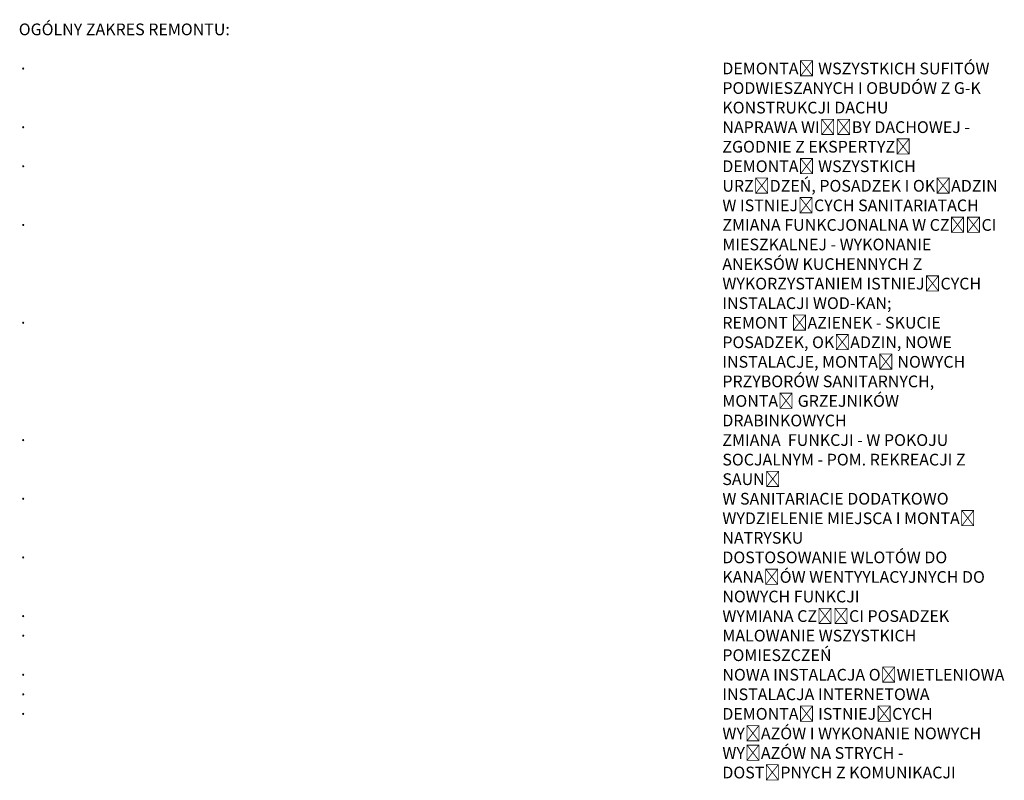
# Model space of a CAD drawing. Header units: millimetres. Extents: x 212124 to 220292, y 22897 to 25713.
# Tile 1 of 8: x 212124 to 213804, y 22897 to 24194. Entities that reach past the tile are written whole.
import ezdxf

# ---------------------------------------------------------------- set-up
doc = ezdxf.new("R2010")
doc.units = ezdxf.units.MM
doc.layers.add('A_OPIS', color=7, linetype='Continuous')
doc.styles.add('ARIAL', font='Arial.ttf')

msp = doc.modelspace()

# ---------------------------------------------------------------- texts
at = {"layer": 'A_OPIS', "insert": (212122.9, 24187.1), "char_height": 20, "attachment_point": 1, "style": 'ARIAL'}
msp.add_mtext_dynamic_manual_height_columns('OGÓLNY ZAKRES REMONTU:\\P\\P\\pi-60,l60,t60;·{\\fSymbol|b0|i0|c2|p18;^I}DEMONTAŻ WSZYSTKICH SUFITÓW PODWIESZANYCH I OBUDÓW Z G-K KONSTRUKCJI DACHU\\P·{\\fSymbol|b0|i0|c2|p18;^I}NAPRAWA WIĘŹBY DACHOWEJ - ZGODNIE Z EKSPERTYZĄ\\P·{\\fSymbol|b0|i0|c2|p18;^I}DEMONTAŻ WSZYSTKICH URZĄDZEŃ, POSADZEK I OKŁADZIN W ISTNIEJĄCYCH SANITARIATACH\\P·{\\fSymbol|b0|i0|c2|p18;^I}ZMIANA FUNKCJONALNA W CZĘŚCI MIESZKALNEJ - WYKONANIE ANEKSÓW KUCHENNYCH Z WYKORZYSTANIEM ISTNIEJĄCYCH INSTALACJI WOD-KAN;\\P·{\\fSymbol|b0|i0|c2|p18;^I}REMONT ŁAZIENEK - SKUCIE POSADZEK, OKŁADZIN, NOWE INSTALACJE, MONTAŻ NOWYCH PRZYBORÓW SANITARNYCH, MONTAŻ GRZEJNIKÓW DRABINKOWYCH\\P·{\\fSymbol|b0|i0|c2|p18;^I}ZMIANA  FUNKCJI - W POKOJU SOCJALNYM - POM. REKREACJI Z SAUNĄ\\P·{\\fSymbol|b0|i0|c2|p18;^I}W SANITARIACIE DODATKOWO WYDZIELENIE MIEJSCA I MONTAŻ NATRYSKU\\P·{\\fSymbol|b0|i0|c2|p18;^I}DOSTOSOWANIE WLOTÓW DO KANAŁÓW WENTYYLACYJNYCH DO NOWYCH FUNKCJI\\P·{\\fSymbol|b0|i0|c2|p18;^I}WYMIANA CZĘŚCI POSADZEK\\P·{\\fSymbol|b0|i0|c2|p18;^I}MALOWANIE WSZYSTKICH POMIESZCZEŃ\\P·{\\fSymbol|b0|i0|c2|p18;^I}NOWA INSTALACJA OŚWIETLENIOWA\\P·{\\fSymbol|b0|i0|c2|p18;^I}INSTALACJA INTERNETOWA\\P·{\\fSymbol|b0|i0|c2|p18;^I}DEMONTAŻ ISTNIEJĄCYCH WYŁAZÓW I WYKONANIE NOWYCH WYŁAZÓW NA STRYCH - DOSTĘPNYCH Z KOMUNIKACJI', width=1689.027, gutter_width=75, heights=[0], dxfattribs=at)

doc.saveas('drawing.dxf')
